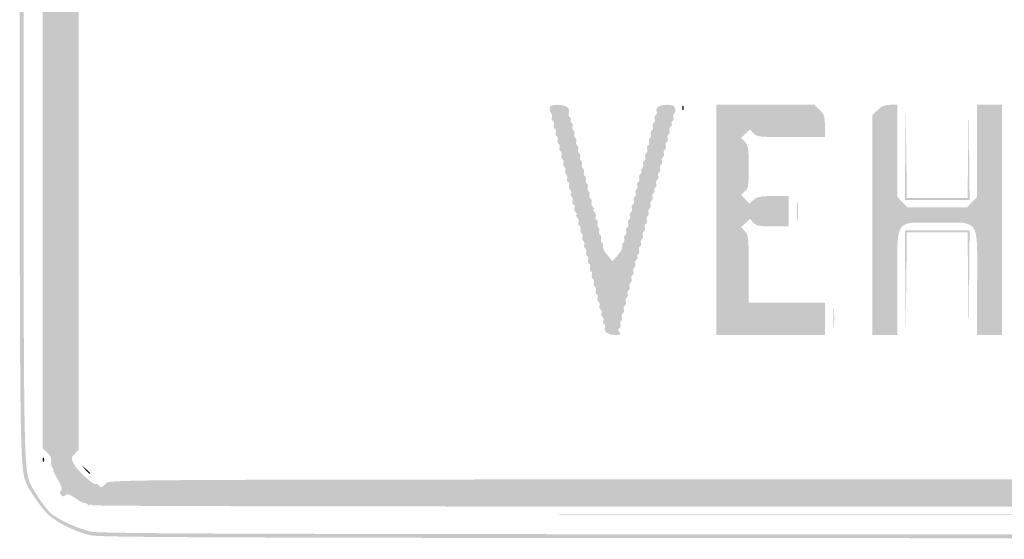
# Model space of a CAD drawing. Header units: inches. Extents: x -18 to 18.1, y -9 to 9.
# Tile 1 of 12: x -18 to -0.9, y -9 to 0. Entities that reach past the tile are written whole.
import ezdxf

# ---------------------------------------------------------------- set-up
doc = ezdxf.new("R2010")
doc.units = ezdxf.units.IN
doc.header["$MEASUREMENT"] = 0

msp = doc.modelspace()

# ---------------------------------------------------------------- hatches: boundary and pattern name
h = msp.add_hatch(color=7)
edge = h.paths.add_edge_path()
edge.add_spline(control_points=[(-16.717, -8.95), (-16.985, -8.897), (-17.355, -8.714), (-17.493, -8.566), (-17.628, -8.422), (-17.812, -8.152), (-17.86, -8.027), (-17.963, -7.76), (-17.967, -7.471), (-17.967, 0.034), (-17.967, 7.445), (-17.966, 7.61), (-17.902, 7.857), (-17.821, 8.177), (-17.719, 8.35), (-17.479, 8.579), (-17.25, 8.797), (-17.149, 8.852), (-16.822, 8.936), (-16.576, 8.999), (-16.305, 9), (0.026, 9)], knot_values=[0, 0, 0, 0, 1, 1, 1, 2, 2, 2, 3, 3, 3, 4, 4, 4, 5, 5, 5, 6, 6, 6, 7, 7, 7, 7], degree=3, periodic=0)
edge.add_line((0.026, 9), (16.625, 9))
edge.add_line((16.625, 9), (16.859, 8.931))
edge.add_spline(control_points=[(16.859, 8.931), (17.151, 8.845), (17.278, 8.771), (17.499, 8.558), (17.724, 8.342), (17.822, 8.17), (17.902, 7.857), (17.966, 7.61), (17.967, 7.446), (17.967, 0.039), (17.967, -5.334), (17.956, -7.59), (17.931, -7.745), (17.859, -8.169), (17.554, -8.58), (17.149, -8.796), (16.736, -9.016), (18.115, -9), (-0.028, -8.997), (-13.49, -8.994), (-16.54, -8.986), (-16.717, -8.95)], knot_values=[0, 0, 0, 0, 1, 1, 1, 2, 2, 2, 3, 3, 3, 4, 4, 4, 5, 5, 5, 6, 6, 6, 7, 7, 7, 7], degree=3, periodic=0)
edge = h.paths.add_edge_path(flags=0)
edge.add_spline(control_points=[(16.696, -8.886), (16.985, -8.831), (17.287, -8.681), (17.471, -8.504), (17.653, -8.327), (17.821, -8.002), (17.865, -7.745), (17.891, -7.59), (17.901, -5.334), (17.901, 0.039), (17.901, 7.446), (17.9, 7.61), (17.836, 7.857), (17.759, 8.159), (17.657, 8.343), (17.466, 8.525), (17.277, 8.705), (17.14, 8.782), (16.859, 8.865)], knot_values=[0, 0, 0, 0, 1, 1, 1, 2, 2, 2, 3, 3, 3, 4, 4, 4, 5, 5, 5, 6, 6, 6, 6], degree=3, periodic=0)
edge.add_line((16.859, 8.865), (16.625, 8.934))
edge.add_line((16.625, 8.934), (0.026, 8.934))
edge.add_spline(control_points=[(0.026, 8.934), (-16.305, 8.934), (-16.576, 8.933), (-16.822, 8.87), (-17.137, 8.789), (-17.245, 8.734), (-17.444, 8.548), (-17.651, 8.354), (-17.757, 8.167), (-17.836, 7.857), (-17.9, 7.61), (-17.901, 7.445), (-17.901, 0.034), (-17.901, -7.471), (-17.897, -7.76), (-17.794, -8.027), (-17.752, -8.136), (-17.571, -8.411), (-17.46, -8.534), (-17.355, -8.65), (-16.962, -8.836), (-16.717, -8.885), (-16.54, -8.92), (-13.49, -8.928), (-0.028, -8.931), (14.274, -8.934), (16.478, -8.928), (16.696, -8.886)], knot_values=[0, 0, 0, 0, 1, 1, 1, 2, 2, 2, 3, 3, 3, 4, 4, 4, 5, 5, 5, 6, 6, 6, 7, 7, 7, 8, 8, 8, 9, 9, 9, 9], degree=3, periodic=0)
h = msp.add_hatch(color=7)
edge = h.paths.add_edge_path()
edge.add_spline(control_points=[(-16.716, -8.425), (-16.733, -8.408), (-16.747, -8.406), (-16.747, -8.421), (-16.747, -8.435), (-16.77, -8.429), (-16.797, -8.407), (-16.824, -8.384), (-16.846, -8.375), (-16.846, -8.388), (-16.846, -8.4), (-16.911, -8.365), (-16.99, -8.311), (-17.098, -8.237), (-17.143, -8.222), (-17.171, -8.25), (-17.199, -8.279), (-17.219, -8.278), (-17.248, -8.248), (-17.277, -8.219), (-17.278, -8.199), (-17.251, -8.172), (-17.225, -8.145), (-17.24, -8.093), (-17.31, -7.974), (-17.362, -7.886), (-17.396, -7.813), (-17.385, -7.813), (-17.374, -7.813), (-17.382, -7.794), (-17.401, -7.77), (-17.421, -7.747), (-17.429, -7.698), (-17.42, -7.662), (-17.409, -7.62), (-17.432, -7.57), (-17.487, -7.518)], knot_values=[0, 0, 0, 0, 1, 1, 1, 2, 2, 2, 3, 3, 3, 4, 4, 4, 5, 5, 5, 6, 6, 6, 7, 7, 7, 8, 8, 8, 9, 9, 9, 10, 10, 10, 11, 11, 11, 12, 12, 12, 12], degree=3, periodic=0)
edge.add_line((-17.487, -7.518), (-17.571, -7.439))
edge.add_line((-17.571, -7.439), (-17.571, 0.016))
edge.add_line((-17.571, 0.016), (-17.571, 7.472))
edge.add_line((-17.571, 7.472), (-17.487, 7.551))
edge.add_spline(control_points=[(-17.487, 7.551), (-17.441, 7.595), (-17.409, 7.653), (-17.416, 7.681), (-17.423, 7.709), (-17.376, 7.836), (-17.31, 7.962), (-17.207, 8.16), (-17.162, 8.209), (-16.993, 8.312), (-16.885, 8.378), (-16.787, 8.426), (-16.774, 8.419), (-16.762, 8.411), (-16.743, 8.419), (-16.733, 8.436), (-16.723, 8.453), (-16.688, 8.459), (-16.656, 8.451), (-16.621, 8.442), (-16.565, 8.47), (-16.518, 8.52)], knot_values=[0, 0, 0, 0, 1, 1, 1, 2, 2, 2, 3, 3, 3, 4, 4, 4, 5, 5, 5, 6, 6, 6, 7, 7, 7, 7], degree=3, periodic=0)
edge.add_line((-16.518, 8.52), (-16.439, 8.604))
edge.add_line((-16.439, 8.604), (0, 8.604))
edge.add_line((0, 8.604), (16.439, 8.604))
edge.add_line((16.439, 8.604), (16.517, 8.521))
edge.add_spline(control_points=[(16.517, 8.521), (16.56, 8.475), (16.619, 8.441), (16.647, 8.446), (16.675, 8.451), (16.716, 8.443), (16.739, 8.429), (16.762, 8.414), (16.78, 8.41), (16.78, 8.419), (16.78, 8.428), (16.866, 8.388), (16.97, 8.329), (17.118, 8.246), (17.185, 8.18), (17.279, 8.026), (17.345, 7.918), (17.393, 7.82), (17.386, 7.807), (17.378, 7.795), (17.386, 7.776), (17.403, 7.766), (17.42, 7.756), (17.426, 7.721), (17.418, 7.689), (17.409, 7.654), (17.437, 7.598), (17.487, 7.551)], knot_values=[0, 0, 0, 0, 1, 1, 1, 2, 2, 2, 3, 3, 3, 4, 4, 4, 5, 5, 5, 6, 6, 6, 7, 7, 7, 8, 8, 8, 9, 9, 9, 9], degree=3, periodic=0)
edge.add_line((17.487, 7.551), (17.571, 7.472))
edge.add_line((17.571, 7.472), (17.571, 0.016))
edge.add_line((17.571, 0.016), (17.571, -7.439))
edge.add_line((17.571, -7.439), (17.487, -7.518))
edge.add_spline(control_points=[(17.487, -7.518), (17.437, -7.565), (17.409, -7.621), (17.418, -7.656), (17.426, -7.688), (17.42, -7.723), (17.403, -7.733), (17.386, -7.744), (17.375, -7.77), (17.379, -7.791), (17.388, -7.838), (17.256, -8.097), (17.208, -8.127), (17.183, -8.142), (17.185, -8.163), (17.212, -8.196), (17.26, -8.254), (17.223, -8.302), (17.17, -8.25), (17.143, -8.222), (17.096, -8.238), (16.99, -8.311), (16.911, -8.365), (16.846, -8.4), (16.846, -8.388), (16.846, -8.375), (16.828, -8.381), (16.805, -8.4), (16.77, -8.429), (16.744, -8.439), (16.706, -8.44), (16.702, -8.44), (9.187, -8.443), (0.007, -8.448), (-10.503, -8.453), (-16.696, -8.444), (-16.716, -8.425)], knot_values=[0, 0, 0, 0, 1, 1, 1, 2, 2, 2, 3, 3, 3, 4, 4, 4, 5, 5, 5, 6, 6, 6, 7, 7, 7, 8, 8, 8, 9, 9, 9, 10, 10, 10, 11, 11, 11, 12, 12, 12, 12], degree=3, periodic=0)
edge = h.paths.add_edge_path(flags=0)
edge.add_spline(control_points=[(-16.467, -8.044), (-16.408, -7.978), (-16.365, -7.978), (-0.005, -7.978)], knot_values=[0, 0, 0, 0, 1, 1, 1, 1], degree=3, periodic=0)
edge.add_line((-0.005, -7.978), (16.397, -7.978))
edge.add_line((16.397, -7.978), (16.472, -8.049))
edge.add_spline(control_points=[(16.472, -8.049), (16.53, -8.103), (16.558, -8.111), (16.593, -8.082), (16.618, -8.061), (16.645, -8.052), (16.655, -8.061), (16.682, -8.089), (16.977, -7.812), (17.031, -7.707), (17.079, -7.615), (17.078, -7.604), (17.014, -7.536)], knot_values=[0, 0, 0, 0, 1, 1, 1, 2, 2, 2, 3, 3, 3, 4, 4, 4, 4], degree=3, periodic=0)
edge.add_line((17.014, -7.536), (16.945, -7.463))
edge.add_line((16.945, -7.463), (16.945, 0))
edge.add_line((16.945, 0), (16.945, 7.463))
edge.add_line((16.945, 7.463), (17.014, 7.536))
edge.add_spline(control_points=[(17.014, 7.536), (17.072, 7.598), (17.077, 7.621), (17.043, 7.686), (16.985, 7.799), (16.779, 8.009), (16.67, 8.066), (16.583, 8.111), (16.57, 8.11), (16.503, 8.047)], knot_values=[0, 0, 0, 0, 1, 1, 1, 2, 2, 2, 3, 3, 3, 3], degree=3, periodic=0)
edge.add_line((16.503, 8.047), (16.43, 7.978))
edge.add_line((16.43, 7.978), (0, 7.978))
edge.add_line((0, 7.978), (-16.43, 7.978))
edge.add_line((-16.43, 7.978), (-16.503, 8.047))
edge.add_spline(control_points=[(-16.503, 8.047), (-16.57, 8.11), (-16.583, 8.111), (-16.67, 8.066), (-16.779, 8.009), (-16.985, 7.799), (-17.043, 7.686), (-17.077, 7.621), (-17.072, 7.598), (-17.014, 7.536)], knot_values=[0, 0, 0, 0, 1, 1, 1, 2, 2, 2, 3, 3, 3, 3], degree=3, periodic=0)
edge.add_line((-17.014, 7.536), (-16.945, 7.463))
edge.add_line((-16.945, 7.463), (-16.945, 0))
edge.add_line((-16.945, 0), (-16.945, -7.463))
edge.add_line((-16.945, -7.463), (-17.014, -7.536))
edge.add_spline(control_points=[(-17.014, -7.536), (-17.078, -7.604), (-17.079, -7.615), (-17.031, -7.707), (-16.972, -7.822), (-16.686, -8.084), (-16.647, -8.059), (-16.632, -8.05), (-16.611, -8.058), (-16.599, -8.076), (-16.569, -8.126), (-16.534, -8.118), (-16.467, -8.044)], knot_values=[0, 0, 0, 0, 1, 1, 1, 2, 2, 2, 3, 3, 3, 4, 4, 4, 4], degree=3, periodic=0)
h = msp.add_hatch(color=7)
edge = h.paths.add_edge_path()
edge.add_spline(control_points=[(-7.812, -5.425), (-7.834, -5.398), (-7.843, -5.362), (-7.832, -5.344), (-7.821, -5.327), (-7.827, -5.303), (-7.844, -5.292), (-7.862, -5.282), (-7.868, -5.252), (-7.859, -5.228), (-7.849, -5.203), (-7.857, -5.173), (-7.875, -5.162), (-7.894, -5.15), (-7.901, -5.12), (-7.892, -5.096), (-7.882, -5.071), (-7.89, -5.041), (-7.908, -5.03), (-7.927, -5.018), (-7.934, -4.989), (-7.925, -4.964), (-7.915, -4.939), (-7.923, -4.909), (-7.941, -4.898), (-7.96, -4.886), (-7.967, -4.857), (-7.958, -4.832), (-7.948, -4.807), (-7.956, -4.777), (-7.974, -4.766), (-7.993, -4.755), (-8, -4.725), (-7.991, -4.7), (-7.981, -4.675), (-7.989, -4.646), (-8.007, -4.634), (-8.026, -4.623), (-8.033, -4.593), (-8.024, -4.568), (-8.014, -4.543), (-8.022, -4.514), (-8.04, -4.502), (-8.059, -4.491), (-8.066, -4.461), (-8.057, -4.436), (-8.047, -4.412), (-8.055, -4.382), (-8.073, -4.37), (-8.092, -4.359), (-8.099, -4.329), (-8.09, -4.304), (-8.08, -4.28), (-8.088, -4.25), (-8.106, -4.239), (-8.125, -4.227), (-8.132, -4.197), (-8.123, -4.173), (-8.113, -4.148), (-8.121, -4.118), (-8.139, -4.107), (-8.158, -4.095), (-8.165, -4.066), (-8.156, -4.041), (-8.146, -4.016), (-8.154, -3.986), (-8.172, -3.975), (-8.191, -3.963), (-8.198, -3.934), (-8.189, -3.909), (-8.179, -3.884), (-8.187, -3.854), (-8.205, -3.843), (-8.224, -3.831), (-8.231, -3.802), (-8.222, -3.777), (-8.212, -3.752), (-8.219, -3.723), (-8.238, -3.711), (-8.257, -3.7), (-8.264, -3.67), (-8.255, -3.645), (-8.245, -3.62), (-8.253, -3.59), (-8.273, -3.578), (-8.293, -3.566), (-8.3, -3.541), (-8.289, -3.524), (-8.278, -3.506), (-8.287, -3.47), (-8.309, -3.444), (-8.331, -3.417), (-8.338, -3.396), (-8.324, -3.396), (-8.311, -3.396), (-8.318, -3.374), (-8.339, -3.348), (-8.361, -3.321), (-8.37, -3.285), (-8.359, -3.267), (-8.349, -3.25), (-8.356, -3.225), (-8.375, -3.213), (-8.395, -3.201), (-8.403, -3.171), (-8.394, -3.146), (-8.384, -3.121), (-8.39, -3.093), (-8.407, -3.082), (-8.423, -3.072), (-8.429, -3.044), (-8.419, -3.019), (-8.41, -2.994), (-8.417, -2.964), (-8.436, -2.953), (-8.454, -2.941), (-8.462, -2.912), (-8.452, -2.887), (-8.443, -2.862), (-8.45, -2.832), (-8.469, -2.821), (-8.487, -2.809), (-8.495, -2.78), (-8.485, -2.755), (-8.476, -2.73), (-8.483, -2.701), (-8.502, -2.689), (-8.52, -2.678), (-8.528, -2.648), (-8.518, -2.623), (-8.509, -2.598), (-8.516, -2.569), (-8.535, -2.557), (-8.553, -2.546), (-8.561, -2.516), (-8.551, -2.491), (-8.542, -2.467), (-8.549, -2.437), (-8.568, -2.425), (-8.586, -2.414), (-8.594, -2.384), (-8.584, -2.359), (-8.575, -2.335), (-8.582, -2.305), (-8.601, -2.293), (-8.619, -2.282), (-8.627, -2.252), (-8.617, -2.228), (-8.608, -2.203), (-8.615, -2.173), (-8.634, -2.162), (-8.652, -2.15), (-8.66, -2.12), (-8.65, -2.096), (-8.641, -2.071), (-8.648, -2.041), (-8.667, -2.03), (-8.685, -2.018), (-8.693, -1.989), (-8.683, -1.964), (-8.674, -1.939), (-8.681, -1.909), (-8.7, -1.898), (-8.718, -1.886), (-8.726, -1.857), (-8.716, -1.832), (-8.707, -1.807), (-8.715, -1.777), (-8.735, -1.765), (-8.754, -1.753), (-8.762, -1.729), (-8.751, -1.712), (-8.741, -1.695), (-8.744, -1.663), (-8.757, -1.641), (-8.825, -1.531), (-8.794, -1.484), (-8.652, -1.484), (-8.505, -1.484), (-8.426, -1.541), (-8.458, -1.624), (-8.468, -1.652), (-8.461, -1.685), (-8.441, -1.697), (-8.422, -1.709), (-8.413, -1.732), (-8.423, -1.747), (-8.433, -1.763), (-8.426, -1.785), (-8.409, -1.795), (-8.391, -1.806), (-8.384, -1.836), (-8.394, -1.86), (-8.403, -1.885), (-8.396, -1.915), (-8.377, -1.926), (-8.359, -1.938), (-8.351, -1.967), (-8.361, -1.992), (-8.37, -2.017), (-8.363, -2.047), (-8.344, -2.058), (-8.326, -2.07), (-8.318, -2.099), (-8.328, -2.124), (-8.337, -2.149), (-8.33, -2.179), (-8.311, -2.19), (-8.293, -2.202), (-8.285, -2.231), (-8.295, -2.256), (-8.304, -2.281), (-8.297, -2.31), (-8.278, -2.322), (-8.26, -2.333), (-8.252, -2.363), (-8.262, -2.388), (-8.271, -2.413), (-8.264, -2.442), (-8.245, -2.454), (-8.227, -2.465), (-8.219, -2.495), (-8.229, -2.52), (-8.238, -2.544), (-8.231, -2.574), (-8.212, -2.586), (-8.194, -2.597), (-8.186, -2.627), (-8.196, -2.652), (-8.206, -2.676), (-8.198, -2.706), (-8.18, -2.718), (-8.161, -2.729), (-8.154, -2.759), (-8.163, -2.783), (-8.173, -2.808), (-8.165, -2.838), (-8.147, -2.849), (-8.128, -2.861), (-8.121, -2.891), (-8.13, -2.915), (-8.14, -2.94), (-8.132, -2.97), (-8.114, -2.981), (-8.095, -2.993), (-8.088, -3.022), (-8.097, -3.047), (-8.107, -3.072), (-8.098, -3.102), (-8.079, -3.114), (-8.059, -3.126), (-8.052, -3.151), (-8.063, -3.169), (-8.074, -3.186), (-8.065, -3.222), (-8.043, -3.249), (-8.021, -3.275), (-8.014, -3.297), (-8.027, -3.297), (-8.041, -3.297), (-8.034, -3.318), (-8.012, -3.345), (-7.99, -3.371), (-7.981, -3.407), (-7.992, -3.425), (-8.003, -3.443), (-7.996, -3.467), (-7.976, -3.479), (-7.957, -3.491), (-7.948, -3.521), (-7.958, -3.546), (-7.967, -3.571), (-7.962, -3.6), (-7.945, -3.61), (-7.929, -3.62), (-7.923, -3.649), (-7.932, -3.674), (-7.942, -3.698), (-7.934, -3.728), (-7.916, -3.739), (-7.897, -3.751), (-7.89, -3.781), (-7.899, -3.805), (-7.909, -3.83), (-7.901, -3.86), (-7.883, -3.871), (-7.864, -3.883), (-7.857, -3.912), (-7.866, -3.936), (-7.875, -3.96), (-7.842, -4.028), (-7.792, -4.087)], knot_values=[0, 0, 0, 0, 1, 1, 1, 2, 2, 2, 3, 3, 3, 4, 4, 4, 5, 5, 5, 6, 6, 6, 7, 7, 7, 8, 8, 8, 9, 9, 9, 10, 10, 10, 11, 11, 11, 12, 12, 12, 13, 13, 13, 14, 14, 14, 15, 15, 15, 16, 16, 16, 17, 17, 17, 18, 18, 18, 19, 19, 19, 20, 20, 20, 21, 21, 21, 22, 22, 22, 23, 23, 23, 24, 24, 24, 25, 25, 25, 26, 26, 26, 27, 27, 27, 28, 28, 28, 29, 29, 29, 30, 30, 30, 31, 31, 31, 32, 32, 32, 33, 33, 33, 34, 34, 34, 35, 35, 35, 36, 36, 36, 37, 37, 37, 38, 38, 38, 39, 39, 39, 40, 40, 40, 41, 41, 41, 42, 42, 42, 43, 43, 43, 44, 44, 44, 45, 45, 45, 46, 46, 46, 47, 47, 47, 48, 48, 48, 49, 49, 49, 50, 50, 50, 51, 51, 51, 52, 52, 52, 53, 53, 53, 54, 54, 54, 55, 55, 55, 56, 56, 56, 57, 57, 57, 58, 58, 58, 59, 59, 59, 60, 60, 60, 61, 61, 61, 62, 62, 62, 63, 63, 63, 64, 64, 64, 65, 65, 65, 66, 66, 66, 67, 67, 67, 68, 68, 68, 69, 69, 69, 70, 70, 70, 71, 71, 71, 72, 72, 72, 73, 73, 73, 74, 74, 74, 75, 75, 75, 76, 76, 76, 77, 77, 77, 78, 78, 78, 79, 79, 79, 80, 80, 80, 81, 81, 81, 82, 82, 82, 83, 83, 83, 84, 84, 84, 85, 85, 85, 86, 86, 86, 87, 87, 87, 88, 88, 88, 89, 89, 89, 90, 90, 90, 91, 91, 91, 92, 92, 92, 93, 93, 93, 94, 94, 94, 95, 95, 95, 96, 96, 96, 97, 97, 97, 97], degree=3, periodic=0)
edge.add_line((-7.792, -4.087), (-7.702, -4.195))
edge.add_line((-7.702, -4.195), (-7.607, -4.089))
edge.add_spline(control_points=[(-7.607, -4.089), (-7.555, -4.031), (-7.52, -3.962), (-7.529, -3.937), (-7.539, -3.913), (-7.531, -3.883), (-7.513, -3.871), (-7.494, -3.86), (-7.487, -3.83), (-7.496, -3.805), (-7.506, -3.781), (-7.498, -3.751), (-7.48, -3.739), (-7.461, -3.728), (-7.454, -3.698), (-7.463, -3.674), (-7.473, -3.649), (-7.465, -3.619), (-7.447, -3.608), (-7.428, -3.596), (-7.421, -3.566), (-7.43, -3.542), (-7.44, -3.517), (-7.432, -3.487), (-7.414, -3.476), (-7.395, -3.464), (-7.388, -3.435), (-7.397, -3.41), (-7.407, -3.385), (-7.4, -3.355), (-7.381, -3.344), (-7.362, -3.332), (-7.355, -3.303), (-7.364, -3.278), (-7.374, -3.253), (-7.367, -3.223), (-7.348, -3.212), (-7.329, -3.201), (-7.322, -3.171), (-7.331, -3.146), (-7.341, -3.121), (-7.334, -3.092), (-7.315, -3.08), (-7.296, -3.069), (-7.289, -3.039), (-7.299, -3.014), (-7.308, -2.989), (-7.302, -2.961), (-7.286, -2.951), (-7.269, -2.94), (-7.263, -2.912), (-7.273, -2.887), (-7.282, -2.862), (-7.274, -2.832), (-7.254, -2.82), (-7.235, -2.808), (-7.228, -2.783), (-7.239, -2.766), (-7.249, -2.748), (-7.24, -2.712), (-7.219, -2.685), (-7.197, -2.659), (-7.19, -2.637), (-7.203, -2.637), (-7.217, -2.637), (-7.21, -2.616), (-7.188, -2.589), (-7.166, -2.563), (-7.157, -2.527), (-7.168, -2.509), (-7.179, -2.492), (-7.172, -2.467), (-7.152, -2.455), (-7.132, -2.443), (-7.124, -2.413), (-7.134, -2.388), (-7.143, -2.363), (-7.136, -2.333), (-7.117, -2.322), (-7.099, -2.31), (-7.091, -2.281), (-7.101, -2.256), (-7.11, -2.231), (-7.103, -2.202), (-7.084, -2.19), (-7.066, -2.179), (-7.058, -2.149), (-7.068, -2.124), (-7.077, -2.099), (-7.07, -2.07), (-7.051, -2.058), (-7.033, -2.047), (-7.025, -2.017), (-7.035, -1.992), (-7.044, -1.967), (-7.037, -1.938), (-7.018, -1.926), (-7, -1.915), (-6.992, -1.885), (-7.002, -1.86), (-7.011, -1.836), (-7.004, -1.806), (-6.985, -1.794), (-6.967, -1.783), (-6.959, -1.753), (-6.969, -1.728), (-6.978, -1.704), (-6.971, -1.674), (-6.952, -1.663), (-6.934, -1.651), (-6.926, -1.623), (-6.935, -1.6), (-6.961, -1.532), (-6.886, -1.484), (-6.755, -1.484), (-6.662, -1.484), (-6.63, -1.499), (-6.617, -1.549), (-6.607, -1.586), (-6.614, -1.624), (-6.632, -1.635), (-6.649, -1.646), (-6.656, -1.675), (-6.647, -1.7), (-6.637, -1.725), (-6.644, -1.754), (-6.661, -1.765), (-6.679, -1.776), (-6.685, -1.798), (-6.676, -1.813), (-6.666, -1.829), (-6.674, -1.852), (-6.694, -1.864), (-6.714, -1.876), (-6.722, -1.906), (-6.712, -1.931), (-6.703, -1.956), (-6.71, -1.985), (-6.729, -1.997), (-6.748, -2.008), (-6.755, -2.038), (-6.745, -2.063), (-6.736, -2.088), (-6.743, -2.117), (-6.762, -2.129), (-6.781, -2.14), (-6.788, -2.17), (-6.778, -2.195), (-6.769, -2.219), (-6.776, -2.249), (-6.795, -2.261), (-6.813, -2.272), (-6.821, -2.302), (-6.811, -2.326), (-6.802, -2.351), (-6.809, -2.381), (-6.828, -2.392), (-6.846, -2.404), (-6.854, -2.434), (-6.844, -2.458), (-6.835, -2.483), (-6.842, -2.513), (-6.861, -2.524), (-6.879, -2.536), (-6.887, -2.565), (-6.877, -2.59), (-6.868, -2.615), (-6.875, -2.645), (-6.894, -2.656), (-6.912, -2.668), (-6.92, -2.697), (-6.91, -2.722), (-6.901, -2.747), (-6.908, -2.777), (-6.927, -2.788), (-6.945, -2.799), (-6.953, -2.829), (-6.943, -2.854), (-6.934, -2.879), (-6.94, -2.908), (-6.958, -2.919), (-6.976, -2.93), (-6.982, -2.951), (-6.973, -2.967), (-6.963, -2.983), (-6.971, -3.005), (-6.991, -3.018), (-7.01, -3.03), (-7.019, -3.06), (-7.009, -3.085), (-7, -3.109), (-7.007, -3.139), (-7.026, -3.151), (-7.044, -3.162), (-7.052, -3.192), (-7.042, -3.217), (-7.033, -3.241), (-7.04, -3.271), (-7.059, -3.282), (-7.077, -3.294), (-7.085, -3.324), (-7.075, -3.348), (-7.066, -3.373), (-7.073, -3.403), (-7.092, -3.414), (-7.11, -3.426), (-7.118, -3.456), (-7.108, -3.48), (-7.099, -3.505), (-7.106, -3.535), (-7.125, -3.546), (-7.143, -3.558), (-7.151, -3.587), (-7.141, -3.612), (-7.132, -3.637), (-7.139, -3.667), (-7.158, -3.678), (-7.176, -3.69), (-7.184, -3.719), (-7.174, -3.744), (-7.165, -3.769), (-7.172, -3.798), (-7.191, -3.81), (-7.209, -3.821), (-7.216, -3.851), (-7.207, -3.876), (-7.197, -3.901), (-7.205, -3.93), (-7.223, -3.942), (-7.242, -3.953), (-7.249, -3.983), (-7.24, -4.008), (-7.23, -4.033), (-7.237, -4.062), (-7.255, -4.073), (-7.272, -4.084), (-7.279, -4.105), (-7.269, -4.121), (-7.26, -4.137), (-7.268, -4.159), (-7.287, -4.171), (-7.307, -4.184), (-7.315, -4.214), (-7.306, -4.239), (-7.296, -4.263), (-7.304, -4.293), (-7.322, -4.304), (-7.341, -4.316), (-7.348, -4.346), (-7.339, -4.37), (-7.329, -4.395), (-7.337, -4.425), (-7.355, -4.436), (-7.374, -4.448), (-7.381, -4.477), (-7.372, -4.502), (-7.362, -4.527), (-7.37, -4.557), (-7.388, -4.568), (-7.407, -4.58), (-7.414, -4.609), (-7.405, -4.634), (-7.395, -4.659), (-7.403, -4.689), (-7.421, -4.7), (-7.44, -4.712), (-7.447, -4.741), (-7.438, -4.766), (-7.428, -4.791), (-7.436, -4.82), (-7.454, -4.832), (-7.473, -4.843), (-7.48, -4.873), (-7.471, -4.898), (-7.461, -4.923), (-7.469, -4.952), (-7.487, -4.964), (-7.506, -4.975), (-7.513, -5.005), (-7.504, -5.03), (-7.494, -5.055), (-7.502, -5.084), (-7.52, -5.096), (-7.539, -5.107), (-7.546, -5.137), (-7.537, -5.162), (-7.527, -5.186), (-7.533, -5.215), (-7.549, -5.225), (-7.566, -5.236), (-7.572, -5.264), (-7.562, -5.289), (-7.553, -5.314), (-7.562, -5.344), (-7.582, -5.357), (-7.609, -5.373), (-7.608, -5.392), (-7.58, -5.426), (-7.548, -5.465), (-7.561, -5.473), (-7.657, -5.473), (-7.72, -5.473), (-7.79, -5.451), (-7.812, -5.425)], knot_values=[0, 0, 0, 0, 1, 1, 1, 2, 2, 2, 3, 3, 3, 4, 4, 4, 5, 5, 5, 6, 6, 6, 7, 7, 7, 8, 8, 8, 9, 9, 9, 10, 10, 10, 11, 11, 11, 12, 12, 12, 13, 13, 13, 14, 14, 14, 15, 15, 15, 16, 16, 16, 17, 17, 17, 18, 18, 18, 19, 19, 19, 20, 20, 20, 21, 21, 21, 22, 22, 22, 23, 23, 23, 24, 24, 24, 25, 25, 25, 26, 26, 26, 27, 27, 27, 28, 28, 28, 29, 29, 29, 30, 30, 30, 31, 31, 31, 32, 32, 32, 33, 33, 33, 34, 34, 34, 35, 35, 35, 36, 36, 36, 37, 37, 37, 38, 38, 38, 39, 39, 39, 40, 40, 40, 41, 41, 41, 42, 42, 42, 43, 43, 43, 44, 44, 44, 45, 45, 45, 46, 46, 46, 47, 47, 47, 48, 48, 48, 49, 49, 49, 50, 50, 50, 51, 51, 51, 52, 52, 52, 53, 53, 53, 54, 54, 54, 55, 55, 55, 56, 56, 56, 57, 57, 57, 58, 58, 58, 59, 59, 59, 60, 60, 60, 61, 61, 61, 62, 62, 62, 63, 63, 63, 64, 64, 64, 65, 65, 65, 66, 66, 66, 67, 67, 67, 68, 68, 68, 69, 69, 69, 70, 70, 70, 71, 71, 71, 72, 72, 72, 73, 73, 73, 74, 74, 74, 75, 75, 75, 76, 76, 76, 77, 77, 77, 78, 78, 78, 79, 79, 79, 80, 80, 80, 81, 81, 81, 82, 82, 82, 83, 83, 83, 84, 84, 84, 85, 85, 85, 86, 86, 86, 87, 87, 87, 88, 88, 88, 89, 89, 89, 90, 90, 90, 91, 91, 91, 92, 92, 92, 93, 93, 93, 94, 94, 94, 95, 95, 95, 96, 96, 96, 97, 97, 97, 98, 98, 98, 99, 99, 99, 100, 100, 100, 101, 101, 101, 101], degree=3, periodic=0)
h = msp.add_hatch(color=7)
edge = h.paths.add_edge_path()
edge.add_spline(control_points=[(-6.492, -1.53), (-6.49, -1.492), (-6.483, -1.484), (-6.472, -1.51), (-6.462, -1.534), (-6.464, -1.563), (-6.475, -1.573), (-6.486, -1.584), (-6.493, -1.565), (-6.492, -1.53)], knot_values=[0, 0, 0, 0, 1, 1, 1, 2, 2, 2, 3, 3, 3, 3], degree=3, periodic=0)
h = msp.add_hatch(color=7)
edge = h.paths.add_edge_path()
edge.add_line((-5.901, -3.478), (-5.901, -1.484))
edge.add_line((-5.901, -1.484), (-5.054, -1.484))
edge.add_line((-5.054, -1.484), (-4.207, -1.484))
edge.add_line((-4.207, -1.484), (-4.114, -1.572))
edge.add_spline(control_points=[(-4.114, -1.572), (-4.034, -1.649), (-4.022, -1.685), (-4.022, -1.852)], knot_values=[0, 0, 0, 0, 1, 1, 1, 1], degree=3, periodic=0)
edge.add_line((-4.022, -1.852), (-4.022, -2.044))
edge.add_line((-4.022, -2.044), (-4.61, -2.044))
edge.add_spline(control_points=[(-4.61, -2.044), (-5.158, -2.044), (-5.203, -2.039), (-5.259, -1.978)], knot_values=[0, 0, 0, 0, 1, 1, 1, 1], degree=3, periodic=0)
edge.add_line((-5.259, -1.978), (-5.319, -1.911))
edge.add_line((-5.319, -1.911), (-5.396, -1.983))
edge.add_line((-5.396, -1.983), (-5.473, -2.056))
edge.add_line((-5.473, -2.056), (-5.407, -2.126))
edge.add_spline(control_points=[(-5.407, -2.126), (-5.349, -2.188), (-5.341, -2.242), (-5.341, -2.56), (-5.341, -2.883), (-5.348, -2.931), (-5.407, -2.984)], knot_values=[0, 0, 0, 0, 1, 1, 1, 2, 2, 2, 2], degree=3, periodic=0)
edge.add_line((-5.407, -2.984), (-5.474, -3.044))
edge.add_line((-5.474, -3.044), (-5.401, -3.121))
edge.add_line((-5.401, -3.121), (-5.329, -3.198))
edge.add_line((-5.329, -3.198), (-5.258, -3.132))
edge.add_spline(control_points=[(-5.258, -3.132), (-5.2, -3.077), (-5.143, -3.066), (-4.918, -3.066)], knot_values=[0, 0, 0, 0, 1, 1, 1, 1], degree=3, periodic=0)
edge.add_line((-4.918, -3.066), (-4.648, -3.066))
edge.add_line((-4.648, -3.066), (-4.648, -3.33))
edge.add_line((-4.648, -3.33), (-4.648, -3.593))
edge.add_line((-4.648, -3.593), (-4.923, -3.593))
edge.add_spline(control_points=[(-4.923, -3.593), (-5.157, -3.593), (-5.208, -3.583), (-5.259, -3.527)], knot_values=[0, 0, 0, 0, 1, 1, 1, 1], degree=3, periodic=0)
edge.add_line((-5.259, -3.527), (-5.319, -3.461))
edge.add_line((-5.319, -3.461), (-5.396, -3.533))
edge.add_line((-5.396, -3.533), (-5.473, -3.605))
edge.add_line((-5.473, -3.605), (-5.407, -3.676))
edge.add_spline(control_points=[(-5.407, -3.676), (-5.346, -3.741), (-5.341, -3.791), (-5.341, -4.329)], knot_values=[0, 0, 0, 0, 1, 1, 1, 1], degree=3, periodic=0)
edge.add_line((-5.341, -4.329), (-5.341, -4.912))
edge.add_line((-5.341, -4.912), (-4.681, -4.912))
edge.add_line((-4.681, -4.912), (-4.022, -4.912))
edge.add_line((-4.022, -4.912), (-4.022, -5.192))
edge.add_line((-4.022, -5.192), (-4.022, -5.473))
edge.add_line((-4.022, -5.473), (-4.962, -5.473))
edge.add_line((-4.962, -5.473), (-5.901, -5.473))
edge.add_line((-5.901, -5.473), (-5.901, -3.478))
h = msp.add_hatch(color=7)
edge = h.paths.add_edge_path()
edge.add_line((-3.198, -3.567), (-3.198, -1.661))
edge.add_line((-3.198, -1.661), (-3.105, -1.572))
edge.add_spline(control_points=[(-3.105, -1.572), (-3.039, -1.509), (-2.978, -1.484), (-2.891, -1.484)], knot_values=[0, 0, 0, 0, 1, 1, 1, 1], degree=3, periodic=0)
edge.add_line((-2.891, -1.484), (-2.769, -1.484))
edge.add_line((-2.769, -1.484), (-2.769, -2.281))
edge.add_line((-2.769, -2.281), (-2.769, -3.079))
edge.add_line((-2.769, -3.079), (-2.681, -3.171))
edge.add_line((-2.681, -3.171), (-2.592, -3.264))
edge.add_line((-2.592, -3.264), (-2.077, -3.264))
edge.add_line((-2.077, -3.264), (-1.562, -3.264))
edge.add_line((-1.562, -3.264), (-1.473, -3.171))
edge.add_line((-1.473, -3.171), (-1.385, -3.079))
edge.add_line((-1.385, -3.079), (-1.385, -2.281))
edge.add_line((-1.385, -2.281), (-1.385, -1.484))
edge.add_line((-1.385, -1.484), (-1.17, -1.484))
edge.add_line((-1.17, -1.484), (-0.956, -1.484))
edge.add_line((-0.956, -1.484), (-0.956, -3.478))
edge.add_line((-0.956, -3.478), (-0.956, -5.473))
edge.add_line((-0.956, -5.473), (-1.17, -5.473))
edge.add_line((-1.17, -5.473), (-1.385, -5.473))
edge.add_line((-1.385, -5.473), (-1.385, -4.572))
edge.add_spline(control_points=[(-1.385, -4.572), (-1.385, -3.43), (-1.32, -3.527), (-2.082, -3.527), (-2.832, -3.527), (-2.769, -3.431), (-2.769, -4.576)], knot_values=[0, 0, 0, 0, 1, 1, 1, 2, 2, 2, 2], degree=3, periodic=0)
edge.add_line((-2.769, -4.576), (-2.769, -5.473))
edge.add_line((-2.769, -5.473), (-2.984, -5.473))
edge.add_line((-2.984, -5.473), (-3.198, -5.473))
edge.add_line((-3.198, -5.473), (-3.198, -3.567))
for points in [[(-2.63, -2.299), (-2.622, -1.467), (-2.613, -2.283), (-2.603, -3.099), (-2.077, -3.099), (-1.551, -3.099), (-1.541, -2.283), (-1.532, -1.467), (-1.524, -2.299), (-1.516, -3.132), (-2.077, -3.132), (-2.637, -3.132), (-2.63, -2.299)], [(-2.63, -4.574), (-2.637, -3.659), (-2.077, -3.659), (-1.516, -3.659), (-1.524, -4.574), (-1.532, -5.489), (-1.541, -4.591), (-1.551, -3.692), (-2.077, -3.692), (-2.603, -3.692), (-2.613, -4.591), (-2.622, -5.489), (-2.63, -4.574)]]:
    msp.add_hatch(color=7).paths.add_polyline_path(points)
h = msp.add_hatch(color=7)
edge = h.paths.add_edge_path()
edge.add_spline(control_points=[(-4.505, -3.33), (-4.505, -3.176), (-4.499, -3.113), (-4.492, -3.19), (-4.485, -3.267), (-4.485, -3.393), (-4.492, -3.47), (-4.499, -3.547), (-4.505, -3.484), (-4.505, -3.33)], knot_values=[0, 0, 0, 0, 1, 1, 1, 2, 2, 2, 3, 3, 3, 3], degree=3, periodic=0)
h = msp.add_hatch(color=7)
edge = h.paths.add_edge_path()
edge.add_spline(control_points=[(-3.878, -5.192), (-3.879, -5.029), (-3.873, -4.958), (-3.866, -5.035), (-3.859, -5.111), (-3.859, -5.245), (-3.866, -5.331), (-3.873, -5.418), (-3.878, -5.355), (-3.878, -5.192)], knot_values=[0, 0, 0, 0, 1, 1, 1, 2, 2, 2, 3, 3, 3, 3], degree=3, periodic=0)
h = msp.add_hatch(color=7)
edge = h.paths.add_edge_path()
edge.add_spline(control_points=[(-17.569, -7.629), (-17.567, -7.591), (-17.559, -7.583), (-17.549, -7.609), (-17.539, -7.633), (-17.541, -7.661), (-17.552, -7.672), (-17.562, -7.683), (-17.57, -7.664), (-17.569, -7.629)], knot_values=[0, 0, 0, 0, 1, 1, 1, 2, 2, 2, 3, 3, 3, 3], degree=3, periodic=0)
h = msp.add_hatch(color=7)
edge = h.paths.add_edge_path()
edge.add_line((-16.833, -7.805), (-16.896, -7.731))
edge.add_line((-16.896, -7.731), (-16.821, -7.794))
edge.add_spline(control_points=[(-16.821, -7.794), (-16.752, -7.853), (-16.732, -7.879), (-16.759, -7.879), (-16.765, -7.879), (-16.798, -7.846), (-16.833, -7.805)], knot_values=[0, 0, 0, 0, 1, 1, 1, 2, 2, 2, 2], degree=3, periodic=0)
h = msp.add_hatch(color=7)
edge = h.paths.add_edge_path()
edge.add_spline(control_points=[(-8.316, -8.58), (-3.742, -8.575), (3.742, -8.575), (8.316, -8.58), (12.89, -8.584), (9.148, -8.588), (0, -8.588), (-9.148, -8.588), (-12.89, -8.584), (-8.316, -8.58)], knot_values=[0, 0, 0, 0, 1, 1, 1, 2, 2, 2, 3, 3, 3, 3], degree=3, periodic=0)

doc.saveas('drawing.dxf')
